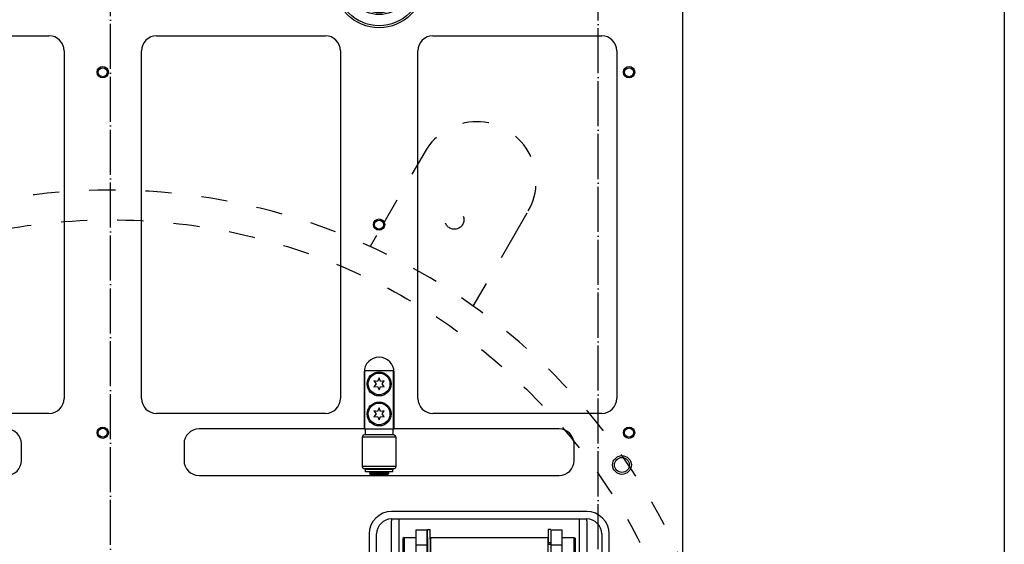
# Model space of a CAD drawing. Extents: x -1763 to 4575, y -3429 to 1051.
# Tile 155 of 193: x 2578 to 2840, y -1650 to -1510. Entities that reach past the tile are written whole.
import ezdxf

# ---------------------------------------------------------------- set-up
doc = ezdxf.new("R2010")
doc.units = 0
doc.linetypes.add('DASHED', pattern=[15, 7, -8])
doc.linetypes.add('DOT_CENTER', pattern=[14, 12, -1, 0, -1])
doc.layers.get('0').update_dxf_attribs({"linetype": 'CONTINUOUS'})
doc.layers.add('1', color=7, linetype='CONTINUOUS')

# ---------------------------------------------------------------- blocks, each defined once
blk = doc.blocks.new('Z_STAGE_PLATE__183', base_point=(2673, -1800.88))
at = {"color": 1, "linetype": 'CONTINUOUS'}
for p, q in [((2677, -1642.88), (2677, -1643.38)), ((2677, -1642.88), (2679, -1642.88)), ((2679, -1652.88), (2679, -1642.88)), ((2679, -1642.88), (2727, -1642.88)), ((2727, -1642.88), (2727, -1652.88)), ((2727, -1642.88), (2729, -1642.88)), ((2729, -1643.38), (2729, -1642.88)), ((2677, -1652.88), (2677, -1643.38)), ((2729, -1643.38), (2729, -1652.88)), ((2673, -1652.88), (2673, -1646.88)), ((2733, -1646.88), (2733, -1652.88))]:
    blk.add_line(p, q, dxfattribs=at)
for centre, start, end in [((2677, -1646.88), 90, 180), ((2729, -1646.88), 0, 90)]:
    blk.add_arc(centre, 4, start, end, dxfattribs=at)
blk = doc.blocks.new('RETAIN_RING_DIN6799-4__193', base_point=(2686.6, -1654.94))
at = {"color": 1, "linetype": 'CONTINUOUS'}
for p, q in [((2686.6, -1645.64), (2687.3, -1645.64)), ((2686.6, -1647.79), (2686.6, -1645.64)), ((2686.6, -1647.79), (2686.6, -1647.85)), ((2686.6, -1647.85), (2686.6, -1648.03)), ((2686.6, -1648.03), (2686.6, -1648.13)), ((2686.6, -1648.13), (2686.6, -1648.29)), ((2687.3, -1648.29), (2687.3, -1645.64)), ((2686.6, -1648.29), (2686.6, -1648.32)), ((2686.6, -1648.32), (2686.6, -1648.6)), ((2686.6, -1648.6), (2686.6, -1648.64)), ((2686.6, -1648.64), (2686.6, -1651.94)), ((2687.3, -1648.29), (2687.3, -1652.29)), ((2686.6, -1651.94), (2686.6, -1651.98)), ((2686.6, -1651.98), (2686.6, -1652.27)), ((2686.6, -1652.27), (2686.6, -1652.29)), ((2686.6, -1652.29), (2686.6, -1652.45)), ((2686.6, -1652.45), (2686.6, -1652.55)), ((2686.6, -1652.55), (2686.6, -1652.73)), ((2686.6, -1652.73), (2686.6, -1652.79)), ((2686.6, -1654.94), (2686.6, -1652.79)), ((2687.3, -1654.94), (2687.3, -1652.29)), ((2686.6, -1654.94), (2687.3, -1654.94))]:
    blk.add_line(p, q, dxfattribs=at)
blk = doc.blocks.new('RAIL_E7018-23701_2__194', base_point=(2716, -1766.79))
at = {"color": 1, "linetype": 'CONTINUOUS'}
for p, q in [((2719.5, -1649.79), (2719.5, -1645.79)), ((2719.5, -1645.79), (2722.5, -1645.79)), ((2722.5, -1649.79), (2722.5, -1645.79)), ((2719.5, -1652.38), (2719.5, -1649.79)), ((2719.5, -1649.79), (2722.5, -1649.79)), ((2722.5, -1652.38), (2722.5, -1649.79)), ((2719.5, -1652.38), (2719.5, -1652.88)), ((2719.5, -1653.38), (2719.5, -1652.88)), ((2719.5, -1662.92), (2719.5, -1653.38)), ((2722.5, -1652.88), (2722.5, -1652.38)), ((2722.5, -1653.38), (2722.5, -1652.88)), ((2722.5, -1662.92), (2722.5, -1653.38)), ((2716.5, -1662.92), (2716, -1663.42)), ((2716, -1664.42), (2716, -1663.42)), ((2716.5, -1664.42), (2716.5, -1662.92)), ((2719.5, -1662.92), (2716.5, -1662.92)), ((2719.5, -1664.42), (2719.5, -1662.92)), ((2725.5, -1662.92), (2722.5, -1662.92)), ((2722.5, -1664.42), (2722.5, -1662.92)), ((2725.5, -1662.92), (2726, -1663.42)), ((2725.5, -1662.92), (2725.5, -1664.42)), ((2726, -1663.42), (2726, -1664.42)), ((2716.5, -1664.42), (2716, -1664.42)), ((2716, -1668.88), (2716, -1664.42)), ((2719.5, -1664.42), (2716.5, -1664.42)), ((2725.5, -1664.42), (2722.5, -1664.42)), ((2725.5, -1664.42), (2726, -1664.42)), ((2726, -1664.42), (2726, -1668.38)), ((2716, -1669.88), (2716, -1668.88)), ((2726, -1668.38), (2726, -1669.38)), ((2716, -1675.29), (2716, -1669.88)), ((2726, -1669.38), (2726, -1675.29)), ((2716, -1675.34), (2716, -1675.29)), ((2716, -1675.38), (2716, -1675.34)), ((2716, -1680.31), (2716, -1675.38)), ((2716.5, -1675.38), (2716.5, -1675.29)), ((2726, -1675.29), (2726, -1675.38)), ((2726, -1675.38), (2726, -1676.21)), ((2726, -1681.18), (2726, -1676.21)), ((2716, -1680.62), (2716, -1680.31)), ((2726, -1681.18), (2726, -1684.38)), ((2726, -1684.38), (2726, -1688.97)), ((2726, -1688.97), (2726, -1737.29)), ((2716, -1729.06), (2716, -1714.61)), ((2716.5, -1714.76), (2716.5, -1728.9)), ((2726, -1737.29), (2726, -1748.16)), ((2726, -1748.16), (2726, -1749.16)), ((2722.3, -1762.79), (2722.5, -1762.79)), ((2722.5, -1762.79), (2722.5, -1762.59)), ((2722.5, -1764.38), (2722.5, -1762.79)), ((2719.5, -1764.79), (2719.5, -1764.88)), ((2719.5, -1765.38), (2719.5, -1764.88)), ((2719.5, -1766.79), (2719.5, -1765.38)), ((2722.5, -1764.88), (2722.5, -1764.38)), ((2722.5, -1765.38), (2722.5, -1764.88)), ((2722.5, -1766.79), (2722.5, -1765.38)), ((2719.5, -1766.79), (2722.5, -1766.79))]:
    blk.add_line(p, q, dxfattribs=at)
blk = doc.blocks.new('RAIL_E7018-23701_1__195', base_point=(2680, -1766.79))
at = {"color": 1, "linetype": 'CONTINUOUS'}
for p, q in [((2683.5, -1645.79), (2686.5, -1645.79)), ((2683.5, -1649.79), (2683.5, -1645.79)), ((2686.5, -1649.79), (2686.5, -1645.79)), ((2683.5, -1652.38), (2683.5, -1649.79)), ((2683.5, -1649.79), (2686.5, -1649.79)), ((2686.5, -1652.38), (2686.5, -1649.79)), ((2683.5, -1652.38), (2683.5, -1652.88)), ((2683.5, -1653.38), (2683.5, -1652.88)), ((2683.5, -1662.92), (2683.5, -1653.38)), ((2686.5, -1652.88), (2686.5, -1652.38)), ((2686.5, -1653.38), (2686.5, -1652.88)), ((2686.5, -1662.92), (2686.5, -1653.38)), ((2680.5, -1662.92), (2680, -1663.42)), ((2680, -1664.42), (2680, -1663.42)), ((2680.5, -1664.42), (2680.5, -1662.92)), ((2683.5, -1662.92), (2680.5, -1662.92)), ((2683.5, -1664.42), (2683.5, -1662.92)), ((2686.5, -1664.42), (2686.5, -1662.92)), ((2689.5, -1662.92), (2686.5, -1662.92)), ((2689.5, -1662.92), (2689.5, -1664.42)), ((2689.5, -1662.92), (2690, -1663.42)), ((2690, -1663.42), (2690, -1664.42)), ((2680, -1668.38), (2680, -1664.42)), ((2680.5, -1664.42), (2680, -1664.42)), ((2683.5, -1664.42), (2680.5, -1664.42)), ((2689.5, -1664.42), (2686.5, -1664.42)), ((2689.5, -1664.42), (2690, -1664.42)), ((2690, -1664.42), (2690, -1668.88)), ((2680, -1669.38), (2680, -1668.38)), ((2690, -1668.88), (2690, -1669.88)), ((2680, -1675.29), (2680, -1669.38)), ((2690, -1669.88), (2690, -1675.29)), ((2680, -1675.38), (2680, -1675.29)), ((2680, -1675.38), (2680, -1676.21)), ((2680, -1681.18), (2680, -1676.21)), ((2680.5, -1675.38), (2680.5, -1675.29)), ((2689.5, -1675.29), (2689.5, -1675.38)), ((2690, -1675.29), (2690, -1675.34)), ((2690, -1675.34), (2690, -1675.38)), ((2690, -1675.38), (2690, -1680.31)), ((2680, -1681.18), (2680, -1684.38)), ((2690, -1680.62), (2690, -1680.31)), ((2680, -1684.38), (2680, -1688.97)), ((2680, -1688.97), (2680, -1737.29)), ((2689.5, -1728.9), (2689.5, -1714.76)), ((2690, -1729.06), (2690, -1714.61)), ((2680, -1737.29), (2680, -1748.16)), ((2680, -1748.16), (2680, -1749.16)), ((2683.5, -1762.79), (2683.5, -1762.59)), ((2683.5, -1762.79), (2683.7, -1762.79)), ((2683.5, -1764.38), (2683.5, -1762.79)), ((2683.5, -1764.38), (2683.5, -1764.88)), ((2683.5, -1765.38), (2683.5, -1764.88)), ((2683.5, -1766.79), (2683.5, -1765.38)), ((2686.5, -1764.88), (2686.5, -1764.79)), ((2686.5, -1765.38), (2686.5, -1764.88)), ((2686.5, -1766.79), (2686.5, -1765.38)), ((2683.5, -1766.79), (2686.5, -1766.79))]:
    blk.add_line(p, q, dxfattribs=at)
blk = doc.blocks.new('RETAIN_RING_DIN6799-4__196', base_point=(2718.7, -1654.94))
at = {"color": 1, "linetype": 'CONTINUOUS'}
for p, q in [((2718.7, -1645.64), (2718.7, -1648.29)), ((2719.4, -1645.64), (2718.7, -1645.64)), ((2719.4, -1645.64), (2719.4, -1647.79)), ((2719.4, -1647.79), (2719.4, -1648.29)), ((2718.7, -1648.29), (2718.7, -1649.23)), ((2719.4, -1649.23), (2718.7, -1649.23)), ((2718.7, -1649.23), (2718.7, -1649.72)), ((2719.4, -1649.72), (2718.7, -1649.72)), ((2719.4, -1648.29), (2719.4, -1648.31)), ((2719.4, -1648.31), (2719.4, -1648.61)), ((2719.4, -1648.61), (2719.4, -1648.88)), ((2719.4, -1648.88), (2719.4, -1649.13)), ((2719.4, -1649.13), (2719.4, -1649.23)), ((2719.4, -1649.23), (2719.4, -1649.26)), ((2719.4, -1649.26), (2719.4, -1649.37)), ((2719.4, -1649.37), (2719.4, -1649.38)), ((2719.4, -1649.38), (2719.4, -1649.54)), ((2719.4, -1649.54), (2719.4, -1649.72)), ((2719.4, -1649.72), (2719.4, -1651.72)), ((2718.7, -1652.29), (2718.7, -1652.43)), ((2718.7, -1652.43), (2718.7, -1654.29)), ((2719.4, -1652.43), (2718.7, -1652.43)), ((2719.4, -1651.72), (2719.4, -1651.78)), ((2719.4, -1651.78), (2719.4, -1651.81)), ((2719.4, -1651.81), (2719.4, -1651.91)), ((2719.4, -1651.91), (2719.4, -1652.29)), ((2719.4, -1652.29), (2719.4, -1652.29)), ((2719.4, -1652.29), (2719.4, -1652.43)), ((2719.4, -1652.43), (2719.4, -1652.79)), ((2719.4, -1652.79), (2719.4, -1654.29)), ((2719.4, -1654.29), (2718.7, -1654.29)), ((2718.7, -1654.29), (2718.7, -1654.86)), ((2719.4, -1654.86), (2718.7, -1654.86)), ((2718.7, -1654.86), (2718.7, -1654.94)), ((2719.4, -1654.94), (2718.7, -1654.94)), ((2719.4, -1654.29), (2719.4, -1654.86)), ((2719.4, -1654.86), (2719.4, -1654.94))]:
    blk.add_line(p, q, dxfattribs=at)
blk = doc.blocks.new('PIN_E7018-23702_2__201', base_point=(2680, -1652.79))
at = {"color": 1, "linetype": 'CONTINUOUS'}
for p, q in [((2680.3, -1647.79), (2680, -1648.09)), ((2680, -1648.09), (2680, -1652.49)), ((2680.3, -1647.79), (2680.3, -1652.79)), ((2680.3, -1647.79), (2683.5, -1647.79)), ((2686.5, -1647.79), (2686.6, -1647.79)), ((2686.6, -1647.79), (2686.6, -1647.85)), ((2686.6, -1647.85), (2686.6, -1648.03)), ((2686.6, -1648.03), (2686.6, -1648.13)), ((2686.6, -1648.13), (2686.6, -1648.29)), ((2687.4, -1647.79), (2718.6, -1647.79)), ((2687.4, -1647.79), (2687.4, -1648.29)), ((2718.6, -1647.79), (2718.6, -1648.29)), ((2719.4, -1647.79), (2719.4, -1648.29)), ((2719.4, -1647.79), (2719.5, -1647.79)), ((2722.5, -1647.79), (2725.7, -1647.79)), ((2725.7, -1647.79), (2726, -1648.09)), ((2725.7, -1652.79), (2725.7, -1647.79)), ((2726, -1652.49), (2726, -1648.09)), ((2686.6, -1648.29), (2686.6, -1648.32)), ((2686.6, -1648.32), (2686.6, -1648.6)), ((2686.6, -1648.6), (2686.6, -1648.64)), ((2686.6, -1648.64), (2686.6, -1651.94)), ((2687.3, -1648.29), (2687.4, -1648.29)), ((2687.4, -1648.29), (2687.4, -1652.29)), ((2718.6, -1648.29), (2718.7, -1648.29)), ((2718.6, -1648.29), (2718.6, -1652.29)), ((2719.4, -1648.29), (2719.4, -1648.31)), ((2719.4, -1648.31), (2719.4, -1648.61)), ((2719.4, -1648.61), (2719.4, -1648.88)), ((2719.4, -1648.88), (2719.4, -1649.13)), ((2719.4, -1649.13), (2719.4, -1649.23)), ((2719.4, -1649.23), (2719.4, -1649.26)), ((2719.4, -1649.26), (2719.4, -1649.37)), ((2719.4, -1649.37), (2719.4, -1649.38)), ((2719.4, -1649.38), (2719.4, -1649.54)), ((2719.4, -1649.54), (2719.4, -1649.72)), ((2719.4, -1649.72), (2719.4, -1651.72)), ((2680.3, -1652.79), (2680, -1652.49)), ((2680.3, -1652.79), (2683.5, -1652.79)), ((2686.5, -1652.79), (2686.6, -1652.79)), ((2686.6, -1651.94), (2686.6, -1651.98)), ((2686.6, -1651.98), (2686.6, -1652.27)), ((2686.6, -1652.27), (2686.6, -1652.29)), ((2686.6, -1652.29), (2686.6, -1652.45)), ((2686.6, -1652.45), (2686.6, -1652.55)), ((2686.6, -1652.55), (2686.6, -1652.73)), ((2686.6, -1652.73), (2686.6, -1652.79)), ((2687.3, -1652.29), (2687.4, -1652.29)), ((2687.4, -1652.29), (2687.4, -1652.79)), ((2687.4, -1652.79), (2718.6, -1652.79)), ((2718.6, -1652.29), (2718.6, -1652.79)), ((2718.6, -1652.29), (2719.4, -1652.29)), ((2719.4, -1651.72), (2719.4, -1651.78)), ((2719.4, -1651.78), (2719.4, -1651.81)), ((2719.4, -1651.81), (2719.4, -1651.91)), ((2719.4, -1651.91), (2719.4, -1652.29)), ((2719.4, -1652.29), (2719.4, -1652.29)), ((2719.4, -1652.29), (2719.4, -1652.43)), ((2719.4, -1652.43), (2719.4, -1652.79)), ((2719.4, -1652.79), (2719.5, -1652.79)), ((2722.5, -1652.79), (2725.7, -1652.79)), ((2725.7, -1652.79), (2726, -1652.49))]:
    blk.add_line(p, q, dxfattribs=at)
blk = doc.blocks.new('CLAMP_ASSY__203', base_point=(2680, -1787.09))
for name, p in [('RAIL_E7018-23701_1__195', (2680, -1766.79)), ('PIN_E7018-23702_2__201', (2680, -1652.79)), ('RETAIN_RING_DIN6799-4__193', (2686.6, -1654.94)), ('RAIL_E7018-23701_2__194', (2716, -1766.79)), ('RETAIN_RING_DIN6799-4__196', (2718.7, -1654.94))]:
    blk.add_blockref(name, p)
blk = doc.blocks.new('Z-STAGE_ASSY__208', base_point=(2673, -1800.88))
for name, p in [('Z_STAGE_PLATE__183', (2673, -1800.88)), ('CLAMP_ASSY__203', (2680, -1787.09))]:
    blk.add_blockref(name, p)
blk = doc.blocks.new('PLATE_E7018-27702__209', base_point=(2673, -1800.88))
at = {"color": 1, "linetype": 'CONTINUOUS'}
for p, q in [((2677, -1642.88), (2677, -1643.38)), ((2677, -1642.88), (2679, -1642.88)), ((2679, -1642.88), (2727, -1642.88)), ((2727, -1642.88), (2729, -1642.88)), ((2729, -1643.38), (2729, -1642.88)), ((2673, -1652.88), (2673, -1646.88)), ((2733, -1646.88), (2733, -1652.88))]:
    blk.add_line(p, q, dxfattribs=at)
for centre, start, end in [((2677, -1646.88), 90, 180), ((2729, -1646.88), 0, 90)]:
    blk.add_arc(centre, 4, start, end, dxfattribs=at)
blk = doc.blocks.new('PLATE_ASSY_E7018-67702_219', base_point=(2673, -1800.88))
blk.add_blockref('PLATE_E7018-27702__209', (2673, -1800.88))
blk = doc.blocks.new('E7018FA_ASSY_1__220', base_point=(2673, -1800.88))
for name in ['Z-STAGE_ASSY__208', 'PLATE_ASSY_E7018-67702_219']:
    blk.add_blockref(name, (2673, -1800.88))
blk = doc.blocks.new('E7018FA__221', base_point=(2733, -1800.88))
blk.add_blockref('E7018FA_ASSY_1__220', (2673, -1800.88))
blk = doc.blocks.new('DUT_BOARD__222', base_point=(2884.31, -1929.7))
at = {"color": 1, "linetype": 'CONTINUOUS'}
for p, q in [((2540.67, -1514.06), (2585.67, -1514.06)), ((2614.33, -1514.06), (2659.33, -1514.06)), ((2687.99, -1514.06), (2732.99, -1514.06)), ((2589.67, -1518.06), (2589.67, -1610.74)), ((2610.33, -1610.74), (2610.33, -1518.06)), ((2663.33, -1518.06), (2663.33, -1610.74)), ((2683.99, -1610.74), (2683.99, -1518.06)), ((2736.99, -1518.06), (2736.99, -1610.74)), ((2585.67, -1614.74), (2540.67, -1614.74)), ((2659.33, -1614.74), (2614.33, -1614.74)), ((2732.99, -1614.74), (2687.99, -1614.74))]:
    blk.add_line(p, q, dxfattribs=at)
for centre, start, end in [((2585.67, -1518.06), 0, 90), ((2614.33, -1518.06), 90, 180), ((2659.33, -1518.06), 0, 90), ((2687.99, -1518.06), 90, 180), ((2732.99, -1518.06), 0, 90), ((2585.67, -1610.74), -90, 0), ((2614.33, -1610.74), 180, -90), ((2659.33, -1610.74), -90, 0), ((2687.99, -1610.74), 180, -90), ((2732.99, -1610.74), -90, 0)]:
    blk.add_arc(centre, 4, start, end, dxfattribs=at)
blk = doc.blocks.new('BEARING_HK0509__247', base_point=(2678.16, -1629.48))
at = {"color": 1, "linetype": 'CONTINUOUS'}
for p, q in [((2669.16, -1621.08), (2669.16, -1628.88)), ((2678.16, -1621.08), (2669.16, -1621.08)), ((2669.96, -1620.48), (2669.76, -1620.48)), ((2671.16, -1620.48), (2669.96, -1620.48)), ((2676.16, -1620.48), (2671.16, -1620.48)), ((2677.36, -1620.48), (2676.16, -1620.48)), ((2677.56, -1620.48), (2677.36, -1620.48)), ((2678.16, -1621.08), (2678.16, -1628.88)), ((2678.16, -1628.88), (2669.16, -1628.88)), ((2677.56, -1629.48), (2669.76, -1629.48))]:
    blk.add_line(p, q, dxfattribs=at)
for centre, start, end in [((2669.76, -1621.08), 90, 180), ((2677.56, -1621.08), 0, 90), ((2669.76, -1628.88), 180, -90), ((2677.56, -1628.88), -90, 0)]:
    blk.add_arc(centre, 0.6, start, end, dxfattribs=at)
blk = doc.blocks.new('WASHER1__248', base_point=(2677.31, -1630.28))
at = {"color": 1, "linetype": 'CONTINUOUS'}
for p, q in [((2670.01, -1630.28), (2670.01, -1629.68)), ((2671.16, -1629.68), (2670.01, -1629.68)), ((2672.06, -1629.68), (2671.16, -1629.68)), ((2673.66, -1629.68), (2672.06, -1629.68)), ((2675.26, -1629.68), (2673.66, -1629.68)), ((2676.16, -1629.68), (2675.26, -1629.68)), ((2677.31, -1629.68), (2676.16, -1629.68)), ((2677.31, -1630.28), (2677.31, -1629.68)), ((2677.31, -1630.28), (2670.01, -1630.28))]:
    blk.add_line(p, q, dxfattribs=at)
blk = doc.blocks.new('23796-0S111__249', base_point=(2677.46, -1630.98))
at = {"color": 1, "linetype": 'CONTINUOUS'}
for p, q in [((2669.86, -1618.88), (2669.86, -1603.38)), ((2677.46, -1603.38), (2669.86, -1603.38)), ((2677.46, -1618.88), (2677.46, -1603.38)), ((2669.86, -1618.88), (2669.96, -1618.88)), ((2669.96, -1618.88), (2669.96, -1620.48)), ((2669.96, -1618.88), (2677.36, -1618.88)), ((2677.36, -1618.88), (2677.36, -1620.48)), ((2677.36, -1618.88), (2677.46, -1618.88)), ((2671.16, -1620.48), (2669.96, -1620.48)), ((2676.16, -1620.48), (2671.16, -1620.48)), ((2677.36, -1620.48), (2676.16, -1620.48)), ((2671.16, -1629.48), (2671.16, -1629.68)), ((2672.06, -1629.68), (2671.16, -1629.68)), ((2673.66, -1629.68), (2672.06, -1629.68)), ((2675.26, -1629.68), (2673.66, -1629.68)), ((2676.16, -1629.68), (2675.26, -1629.68)), ((2676.16, -1629.48), (2676.16, -1629.68)), ((2671.16, -1630.38), (2671.16, -1630.78)), ((2672.06, -1630.38), (2671.16, -1630.38)), ((2673.66, -1630.78), (2671.16, -1630.78)), ((2671.36, -1630.98), (2671.16, -1630.78)), ((2671.36, -1630.98), (2675.96, -1630.98)), ((2672.06, -1630.38), (2672.06, -1630.28)), ((2673.66, -1630.38), (2672.06, -1630.38)), ((2675.26, -1630.38), (2673.66, -1630.38)), ((2676.16, -1630.78), (2673.66, -1630.78)), ((2675.26, -1630.38), (2675.26, -1630.28)), ((2676.16, -1630.38), (2675.26, -1630.38)), ((2675.96, -1630.98), (2676.16, -1630.78)), ((2676.16, -1630.38), (2676.16, -1630.78))]:
    blk.add_line(p, q, dxfattribs=at)
for centre in [(2673.66, -1606.88), (2673.66, -1614.88)]:
    blk.add_circle(centre, 3.2, dxfattribs=at)
blk = doc.blocks.new('BEARING_ASSY2_1__250', base_point=(2678.16, -1630.98))
for name, p in [('23796-0S111__249', (2677.46, -1630.98)), ('BEARING_HK0509__247', (2678.16, -1629.48)), ('WASHER1__248', (2677.31, -1630.28))]:
    blk.add_blockref(name, p)
blk = doc.blocks.new('BEARINGS__255', base_point=(2852.31, -1972.18))
blk.add_blockref('BEARING_ASSY2_1__250', (2678.16, -1630.98))
blk = doc.blocks.new('21791-0S112_2__264', base_point=(2685.66, -1511.91))
at = {"color": 1, "linetype": 'CONTINUOUS'}
for radius in [12, 11.45, 8.49, 8.03]:
    blk.add_circle((2673.66, -1499.91), radius, dxfattribs=at)
blk = doc.blocks.new('BUSHINGS_INTERFACE__267', base_point=(2685.66, -1955.85))
blk.add_blockref('21791-0S112_2__264', (2685.66, -1511.91))
blk = doc.blocks.new('0515-2034_M3X12_2__270', base_point=(2676.56, -1609.78))
at = {"color": 1, "linetype": 'CONTINUOUS'}
for p, q in [((2672.27, -1606.08), (2672.86, -1606.88)), ((2673.26, -1606.19), (2672.27, -1606.08)), ((2673.66, -1605.28), (2673.26, -1606.19)), ((2674.06, -1606.19), (2673.66, -1605.28)), ((2675.05, -1606.08), (2674.06, -1606.19)), ((2674.46, -1606.88), (2675.05, -1606.08)), ((2672.86, -1606.88), (2672.27, -1607.68)), ((2672.27, -1607.68), (2673.26, -1607.57)), ((2673.26, -1607.57), (2673.66, -1608.48)), ((2673.66, -1608.48), (2674.06, -1607.57)), ((2674.06, -1607.57), (2675.05, -1607.68)), ((2675.05, -1607.68), (2674.46, -1606.88))]:
    blk.add_line(p, q, dxfattribs=at)
blk.add_circle((2673.66, -1606.88), 2.9, dxfattribs=at)
blk = doc.blocks.new('0515-2034_M3X12_3__271', base_point=(2676.56, -1617.78))
at = {"color": 1, "linetype": 'CONTINUOUS'}
for p, q in [((2672.27, -1614.08), (2672.86, -1614.88)), ((2673.26, -1614.19), (2672.27, -1614.08)), ((2673.66, -1613.28), (2673.26, -1614.19)), ((2674.06, -1614.19), (2673.66, -1613.28)), ((2675.05, -1614.08), (2674.06, -1614.19)), ((2674.46, -1614.88), (2675.05, -1614.08)), ((2672.86, -1614.88), (2672.27, -1615.68)), ((2672.27, -1615.68), (2673.26, -1615.57)), ((2673.26, -1615.57), (2673.66, -1616.48)), ((2673.66, -1616.48), (2674.06, -1615.57)), ((2674.06, -1615.57), (2675.05, -1615.68)), ((2675.05, -1615.68), (2674.46, -1614.88))]:
    blk.add_line(p, q, dxfattribs=at)
blk.add_circle((2673.66, -1614.88), 2.9, dxfattribs=at)
blk = doc.blocks.new('SCREWSET_STIFFENER__276', base_point=(2823.88, -1839.78))
for name, p in [('0515-2034_M3X12_2__270', (2676.56, -1609.78)), ('0515-2034_M3X12_3__271', (2676.56, -1617.78))]:
    blk.add_blockref(name, p)
blk = doc.blocks.new('SMALLPARTS__282', base_point=(2940, -1972.18))
for name, p in [('BEARINGS__255', (2852.31, -1972.18)), ('BUSHINGS_INTERFACE__267', (2685.66, -1955.85)), ('SCREWSET_STIFFENER__276', (2823.88, -1839.78))]:
    blk.add_blockref(name, p)
blk = doc.blocks.new('E7018-24101__283', base_point=(2900, -1958.68))
at = {"color": 1, "linetype": 'CONTINUOUS'}
for p, q in [((2754.6, -1652.38), (2754.6, -1489.08)), ((2540.67, -1514.06), (2585.67, -1514.06)), ((2614.33, -1514.06), (2659.33, -1514.06)), ((2687.99, -1514.06), (2732.99, -1514.06)), ((2589.67, -1518.06), (2589.67, -1610.74)), ((2610.33, -1610.74), (2610.33, -1518.06)), ((2663.33, -1518.06), (2663.33, -1610.74)), ((2683.99, -1610.74), (2683.99, -1518.06)), ((2736.99, -1518.06), (2736.99, -1610.74)), ((2669.66, -1603.78), (2669.66, -1618.88)), ((2677.66, -1618.88), (2677.66, -1603.78)), ((2585.67, -1614.74), (2540.67, -1614.74)), ((2659.33, -1614.74), (2614.33, -1614.74)), ((2732.99, -1614.74), (2687.99, -1614.74)), ((2669.66, -1618.88), (2625.66, -1618.88)), ((2669.66, -1618.88), (2669.86, -1618.88)), ((2669.86, -1618.88), (2669.96, -1618.88)), ((2669.96, -1618.88), (2677.36, -1618.88)), ((2677.36, -1618.88), (2677.46, -1618.88)), ((2677.46, -1618.88), (2677.66, -1618.88)), ((2721.66, -1618.88), (2677.66, -1618.88)), ((2578.34, -1627.28), (2578.34, -1622.88)), ((2621.66, -1622.88), (2621.66, -1627.28)), ((2725.66, -1627.28), (2725.66, -1622.88)), ((2625.66, -1631.28), (2721.66, -1631.28)), ((2729, -1640.88), (2677, -1640.88)), ((2671, -1646.88), (2671, -1796.88)), ((2735, -1796.88), (2735, -1646.88))]:
    blk.add_line(p, q, dxfattribs=at)
for centre, radius in [((2600, -1523.76), 1.5), ((2600, -1523.76), 1.2), ((2740.29, -1523.76), 1.5), ((2740.29, -1523.76), 1.2), ((2673.66, -1564.4), 1.5), ((2673.66, -1564.4), 1.2), ((2600, -1619.88), 1.5), ((2600, -1619.88), 1.2), ((2740.29, -1619.88), 1.5), ((2740.29, -1619.88), 1.2), ((2738.4, -1628.48), 2.5), ((2738.4, -1628.48), 2)]:
    blk.add_circle(centre, radius, dxfattribs=at)
for centre, radius, start, end in [((2585.67, -1518.06), 4, 0, 90), ((2614.33, -1518.06), 4, 90, 180), ((2659.33, -1518.06), 4, 0, 90), ((2687.99, -1518.06), 4, 90, 180), ((2732.99, -1518.06), 4, 0, 90), ((2673.66, -1603.78), 4, 0, 180), ((2585.67, -1610.74), 4, -90, 0), ((2614.33, -1610.74), 4, 180, -90), ((2659.33, -1610.74), 4, -90, 0), ((2687.99, -1610.74), 4, 180, -90), ((2732.99, -1610.74), 4, -90, 0), ((2574.34, -1622.88), 4, 0, 90), ((2625.66, -1622.88), 4, 90, 180), ((2721.66, -1622.88), 4, 0, 90), ((2574.34, -1627.28), 4, -90, 0), ((2625.66, -1627.28), 4, 180, -90), ((2721.66, -1627.28), 4, -90, 0), ((2677, -1646.88), 6, 90, 180), ((2729, -1646.88), 6, 0, 90)]:
    blk.add_arc(centre, radius, start, end, dxfattribs=at)
blk = doc.blocks.new('E7018-64101__284', base_point=(2940, -1972.18))
for name, p in [('SMALLPARTS__282', (2940, -1972.18)), ('E7018-24101__283', (2900, -1958.68))]:
    blk.add_blockref(name, p)
blk = doc.blocks.new('STIFF_ASSY_DUTBD__285', base_point=(2940, -1972.18))
for name, p in [('E7018-64101__284', (2940, -1972.18)), ('DUT_BOARD__222', (2884.31, -1929.7))]:
    blk.add_blockref(name, p)
blk = doc.blocks.new('A1__286', base_point=(2940, -1972.18))
for name, p in [('STIFF_ASSY_DUTBD__285', (2940, -1972.18)), ('E7018FA__221', (2733, -1800.88))]:
    blk.add_blockref(name, p)
blk = doc.blocks.new('FRONT1__287', base_point=(2940, -1974.24))
blk.add_blockref('A1__286', (2940, -1972.18))
blk = doc.blocks.new('L1__288', base_point=(2940, -1974.24))
blk.add_blockref('FRONT1__287', (2940, -1974.24))
blk = doc.blocks.new('HEADPLATE_EG__472', base_point=(2054.3, -2091.02))
at = {"layer": '1', "color": 7, "linetype": 'CONTINUOUS'}
blk.add_line((2840.31, -1169.43), (2840.31, -1858.53), dxfattribs=at)
at = {"layer": '1', "color": 1, "linetype": 'DOT_CENTER'}
for p, q in [((2732.06, -1961.14), (2732.06, -1347.99)), ((2602.06, -1960), (2602.06, -1483.75))]:
    blk.add_line(p, q, dxfattribs=at)
at = {"layer": '1', "color": 7, "linetype": 'DASHED'}
for p, q in [((2685.91, -1544.89), (2672.99, -1567.28)), ((2709.65, -1567.28), (2713.41, -1560.77)), ((2672.99, -1567.28), (2671.28, -1570.24)), ((2698.77, -1586.12), (2709.65, -1567.28))]:
    blk.add_line(p, q, dxfattribs=at)
for centre, radius in [((2693.73, -1563.1), 2.54), ((2602.06, -1721.88), 158.75)]:
    blk.add_circle(centre, radius, dxfattribs=at)
for centre, radius, start, end in [((2699.66, -1552.83), 15.87, -30, 150), ((2602.06, -1721.88), 166.69, 17.3657, 162.6343)]:
    blk.add_arc(centre, radius, start, end, dxfattribs=at)

msp = doc.modelspace()

# ---------------------------------------------------------------- block references
msp.add_blockref('L1__288', (2940, -1974.24))
at = {"layer": '1'}
msp.add_blockref('HEADPLATE_EG__472', (2054.3, -2091.02), dxfattribs=at)

doc.saveas('drawing.dxf')
